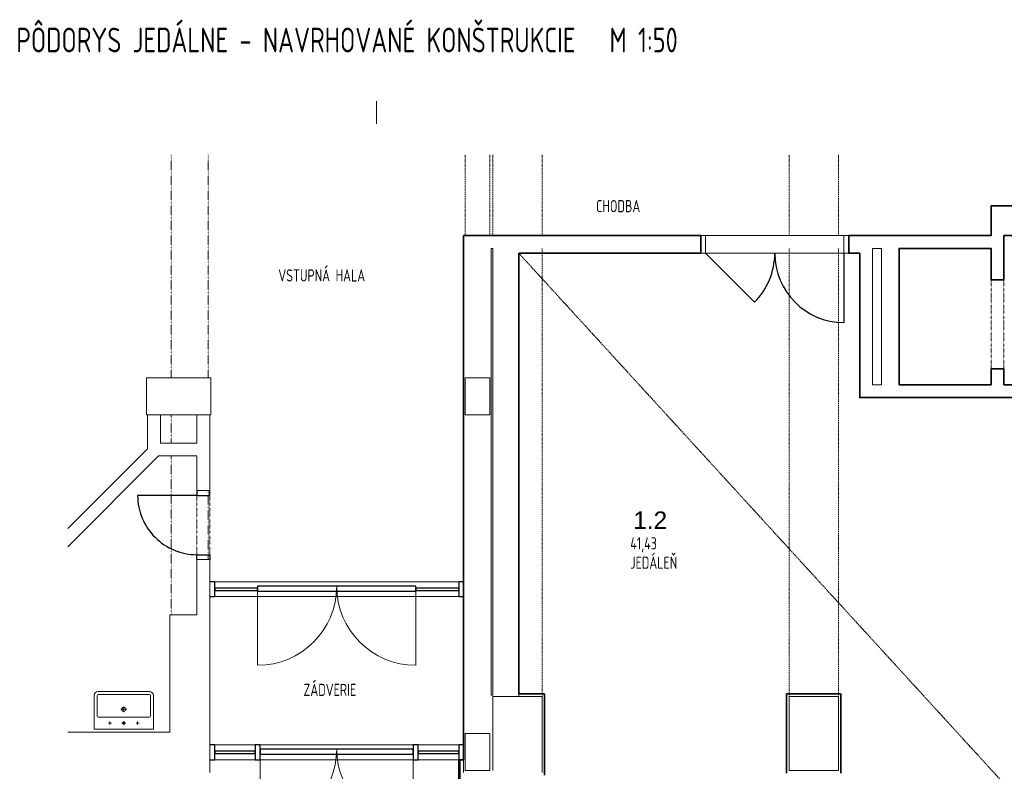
# Model space of a CAD drawing. Header units: inches. Extents: x 44881 to 156022, y 58140 to 83978.
# Tile 92 of 256: x 88422 to 98391, y 76371 to 83978. Entities that reach past the tile are written whole.
import ezdxf

# ---------------------------------------------------------------- set-up
doc = ezdxf.new("R2010")
doc.units = ezdxf.units.IN
for name, pattern in [('2bodkociarka 1_8', [3.39, 1.8, -0.53, 0, -0.53, 0, -0.53]), ('ACAD_ISO10W100', [18.5, 12, -3, 0.5, -3]), ('ACAD_ISO12W100', [22, 12, -3, 0.5, -3, 0.5, -3]), ('Bodkociarka 2_0', [3.2, 2, -0.6, 0, -0.6])]:
    doc.linetypes.add(name, pattern=pattern)
doc.layers.get('Defpoints').update_dxf_attribs({"color": 6, "lineweight": 9})
for name, color, linetype, lineweight in [('!_A_01_TENKÁ', 8, 'Continuous', 13), ('!_A_02_HRUBÁ', 255, 'Continuous', 35), ('!_A_04_BODKOČIARKOVANÁ', 30, 'ACAD_ISO10W100', 13), ('!_A_05_DVOJBODKOČIARKOVANÁ', 2, 'ACAD_ISO12W100', 13), ('!_A_41_POPIS MIESTNOSTÍ', 71, 'Continuous', 25), ('A-DETL', 90, 'Continuous', 40), ('A-DETL-THIN', 151, 'Continuous', 9), ('A-DOOR', 31, 'Continuous', 18), ('A-DOOR-FRAM', 31, 'Continuous', 25), ('A-GLAZ-CURT', 52, 'Continuous', 18), ('A-GLAZ-CWMG', 51, 'Continuous', 18), ('P-SANR-FIXT', 6, 'Continuous', 18)]:
    doc.layers.add(name, color=color, linetype=linetype, lineweight=lineweight)
doc.layers.add('!_A_52_NOVÉ KCIE', color=7, linetype='Continuous', lineweight=13, true_color=0xa30000)
doc.styles.add('Arial', font='arial.ttf')
doc.styles.add('Iso CP', font='isocp.shx', dxfattribs={"width": 0.8})
doc.styles.get("Standard").update_dxf_attribs({"font": 'arial.ttf'})

# ---------------------------------------------------------------- blocks, each defined once
blk = doc.blocks.new('Otvor - Otvor-1422697-1_NP NOVÉ KONŠTRUKCIE')
at = {"layer": 'A-DOOR', "color": 7, "linetype": '2bodkociarka 1_8'}
for p, q in [((-450, 65), (450, 65)), ((-450, -65), (450, -65))]:
    blk.add_line(p, q, dxfattribs=at)
blk = doc.blocks.new('Umyvadlo 600x380 LAUFEN_PRO S - 000 White-1423670-1_NP NOVÉ KONŠTRUKCIE')
at = {"layer": 'P-SANR-FIXT', "color": 7}
for p, q in [((-135, 612.5), (385, 612.5)), ((385, 612.5), (-135, 612.5)), ((-175, 232.5), (-175, 572.5)), ((-175, 572.5), (-175, 232.5)), ((-145, 362.5), (-145, 572.5)), ((-135, 582.5), (385, 582.5)), ((395, 572.5), (395, 362.5)), ((425, 572.5), (425, 232.5)), ((425, 232.5), (425, 572.5)), ((95, 432.5), (155, 432.5)), ((125, 462.5), (125, 402.5)), ((-135, 352.5), (385, 352.5)), ((-15, 277.5), (-15, 307.5)), ((125, 272.5), (125, 312.5)), ((265, 277.5), (265, 307.5)), ((-175, 232.5), (425, 232.5)), ((0, 292.5), (-30, 292.5)), ((105, 292.5), (145, 292.5)), ((250, 292.5), (280, 292.5))]:
    blk.add_line(p, q, dxfattribs=at)
for centre, radius in [((125, 432.5), 20), ((125, 292.5), 12)]:
    blk.add_circle(centre, radius, dxfattribs=at)
for centre, radius, start, end in [((-135, 572.5), 40, 90, 180), ((-135, 572.5), 40, 90, 180), ((385, 572.5), 40, 360, 90), ((385, 572.5), 40, 360, 90), ((-135, 572.5), 10, 90, 180), ((385, 572.5), 10, 0, 90), ((-135, 362.5), 10, 180, 270), ((385, 362.5), 10, 270, 0)]:
    blk.add_arc(centre, radius, start, end, dxfattribs=at)
blk = doc.blocks.new('Dvere - 600x1970-1131032-1_NP NOVÉ KONŠTRUKCIE')
at = {"layer": 'A-DOOR', "color": 7, "linetype": '2bodkociarka 1_8'}
for p, q in [((-173.9, 65), (426.1, 65)), ((-173.9, -65), (426.1, -65))]:
    blk.add_line(p, q, dxfattribs=at)
at = {"layer": 'A-DOOR', "color": 250, "lineweight": 25}
blk.add_line((-173.9, -65), (-173.9, -665), dxfattribs=at)
blk.add_arc((-173.9, -65), 600, 270, 0, dxfattribs=at)
at = {"layer": 'A-DOOR-FRAM', "color": 250}
for p, q in [((-173.9, 65), (-223.9, 65)), ((-173.9, -65), (-173.9, 65)), ((426.1, 65), (476.1, 65)), ((426.1, -65), (426.1, 65)), ((-223.9, -65), (-173.9, -65)), ((476.1, -65), (426.1, -65))]:
    blk.add_line(p, q, dxfattribs=at)
blk = doc.blocks.new('System Panel - Glazed-1522322-1_NP NOVÉ KONŠTRUKCIE')
at = {"layer": 'A-GLAZ-CURT', "color": 250, "lineweight": 25}
for p, q in [((205, 12.5), (-205, 12.5)), ((-205, 12.5), (-205, -12.5)), ((205, -12.5), (205, 12.5)), ((-205, -12.5), (205, -12.5))]:
    blk.add_line(p, q, dxfattribs=at)
blk = doc.blocks.new('Dvere_vZS 2K - Dvere_vZS 2K-1522323-1_NP NOVÉ KONŠTRUKCIE')
at = {"layer": 'A-DOOR', "color": 250, "lineweight": 25}
for p, q in [((775, 30), (-775, 30)), ((-775, 30), (-775, -20)), ((775, -20), (775, 30)), ((-775, -20), (775, -20))]:
    blk.add_line(p, q, dxfattribs=at)
at = {"layer": 'A-DOOR', "color": 7}
for p, q in [((-775, -75), (-775, -745)), ((775, -75), (775, -745))]:
    blk.add_line(p, q, dxfattribs=at)
for centre, start, end in [((-775, 30), 270, 360), ((775, 30), 180, 270)]:
    blk.add_arc(centre, 775, start, end, dxfattribs=at)
blk = doc.blocks.new('System Panel - Glazed-1522347-1_NP NOVÉ KONŠTRUKCIE')
at = {"layer": 'A-GLAZ-CURT', "color": 250, "lineweight": 25}
for p, q in [((217.5, 12.5), (-217.5, 12.5)), ((-217.5, 12.5), (-217.5, -12.5)), ((217.5, -12.5), (217.5, 12.5)), ((-217.5, -12.5), (217.5, -12.5))]:
    blk.add_line(p, q, dxfattribs=at)
blk = doc.blocks.new('Dvere_vZS 2K - Dvere_vZS 2K-1522348-1_NP NOVÉ KONŠTRUKCIE')
at = {"layer": 'A-DOOR', "color": 250, "lineweight": 25}
for p, q in [((800, 30), (-800, 30)), ((-800, 30), (-800, -20)), ((800, -20), (800, 30)), ((-800, -20), (800, -20))]:
    blk.add_line(p, q, dxfattribs=at)
at = {"layer": 'A-DOOR', "color": 7}
for p, q in [((-800, 30), (-800, 12.5)), ((800, 30), (800, 12.5)), ((-800, -12.5), (-800, -770)), ((800, -12.5), (800, -770))]:
    blk.add_line(p, q, dxfattribs=at)
for centre, start, end in [((-800, 30), 270, 360), ((800, 30), 180, 270)]:
    blk.add_arc(centre, 800, start, end, dxfattribs=at)
blk = doc.blocks.new('Rectangular Mullion - 50x150-1522319-1_NP NOVÉ KONŠTRUKCIE')
at = {"layer": 'A-GLAZ-CWMG', "color": 250, "lineweight": 25}
for p, q in [((-25, 75), (25, 75)), ((-25, -75), (-25, 75)), ((25, 75), (25, -75)), ((25, -75), (-25, -75))]:
    blk.add_line(p, q, dxfattribs=at)
blk = doc.blocks.new('Rectangular Mullion - 50x150-1522324-1_NP NOVÉ KONŠTRUKCIE')
at = {"layer": 'A-GLAZ-CWMG', "color": 250, "lineweight": 25}
for p, q in [((0, 75), (-50, 75)), ((-50, 75), (-50, -75)), ((-50, -75), (0, -75))]:
    blk.add_line(p, q, dxfattribs=at)
blk = doc.blocks.new('Rectangular Mullion - 50x150-1522325-1_NP NOVÉ KONŠTRUKCIE')
at = {"layer": 'A-GLAZ-CWMG', "color": 250, "lineweight": 25}
for p, q in [((-50, 75), (0, 75)), ((-50, -75), (-50, 75)), ((0, -75), (-50, -75))]:
    blk.add_line(p, q, dxfattribs=at)
blk = doc.blocks.new('Rectangular Mullion - 50x150-1522320-1_NP NOVÉ KONŠTRUKCIE')
at = {"layer": 'A-GLAZ-CWMG', "color": 7}
for p, q in [((18725, -14440), (18315, -14440)), ((18725, -14590), (18315, -14590))]:
    blk.add_line(p, q, dxfattribs=at)
blk = doc.blocks.new('Rectangular Mullion - 50x150-1522321-1_NP NOVÉ KONŠTRUKCIE')
at = {"layer": 'A-GLAZ-CWMG', "color": 7}
for p, q in [((18265, -14440), (16715, -14440)), ((18265, -14590), (16715, -14590))]:
    blk.add_line(p, q, dxfattribs=at)
blk = doc.blocks.new('Rectangular Mullion - 50x150-1522335-1_NP NOVÉ KONŠTRUKCIE')
at = {"layer": 'A-GLAZ-CWMG', "color": 7}
for p, q in [((18725, -12790), (18290, -12790)), ((18725, -12940), (18290, -12940))]:
    blk.add_line(p, q, dxfattribs=at)
blk = doc.blocks.new('Rectangular Mullion - 50x150-1522330-1_NP NOVÉ KONŠTRUKCIE')
at = {"layer": 'A-GLAZ-CWMG', "color": 7}
for p, q in [((18290, -12790), (16690, -12790)), ((18290, -12940), (16690, -12940))]:
    blk.add_line(p, q, dxfattribs=at)
blk = doc.blocks.new('Rectangular Mullion - 50x150-1522339-1_NP NOVÉ KONŠTRUKCIE')
at = {"layer": 'A-GLAZ-CWMG', "color": 7}
for p, q in [((16690, -12790), (16255, -12790)), ((16690, -12940), (16255, -12940))]:
    blk.add_line(p, q, dxfattribs=at)
blk = doc.blocks.new('Rectangular Mullion - 50x150-1522349-1_NP NOVÉ KONŠTRUKCIE')
at = {"layer": 'A-GLAZ-CWMG', "color": 250, "lineweight": 25}
for p, q in [((-50, 75), (0, 75)), ((-50, -75), (-50, 75)), ((0, -75), (-50, -75))]:
    blk.add_line(p, q, dxfattribs=at)
blk = doc.blocks.new('Rectangular Mullion - 50x150-1522350-1_NP NOVÉ KONŠTRUKCIE')
at = {"layer": 'A-GLAZ-CWMG', "color": 250, "lineweight": 25}
for p, q in [((0, 75), (-50, 75)), ((-50, 75), (-50, -75)), ((-50, -75), (0, -75))]:
    blk.add_line(p, q, dxfattribs=at)
blk = doc.blocks.new('POLOZKA MIESTNOSTI')
at = {"ltscale": 5}
blk.add_attdef('NUMBER', (10, 410), '', height=200, dxfattribs=at)
at = {"layer": 'Defpoints', "ltscale": 5}
blk.add_attdef('AREA', (-20, 200), '', height=125, dxfattribs=at)
at = {"layer": 'Defpoints', "ltscale": 5, "style": 'Iso CP', "width": 0.8}
blk.add_attdef('Miestnosť', (-20, 0), '', height=125, dxfattribs=at)

msp = doc.modelspace()

# ---------------------------------------------------------------- linework, layer by layer
at = {"layer": '!_A_01_TENKÁ'}
for p, q in [((92035.9, 83155.1), (92035.9, 82924.3)), ((95366.5, 81793.8), (95316.5, 81793.8)), ((95366.5, 81793.8), (95316.5, 81793.8)), ((95316.5, 81613.8), (95316.5, 81793.8)), ((95366.5, 81613.8), (95366.5, 81793.8)), ((95366.5, 81613.8), (95366.5, 81793.8)), ((96766.5, 81793.8), (95366.5, 81793.8)), ((96766.5, 81793.8), (96816.5, 81793.8)), ((96766.5, 81613.8), (96766.5, 81793.8)), ((96816.5, 81793.8), (96766.5, 81793.8)), ((96766.5, 81793.8), (96766.5, 81613.8)), ((96816.5, 81793.8), (96816.5, 81613.8)), ((95316.5, 81613.8), (95366.5, 81613.8)), ((95316.5, 81613.8), (95366.5, 81613.8)), ((95366.5, 81613.8), (96766.5, 81613.8)), ((96816.5, 81613.8), (96766.5, 81613.8)), ((96766.5, 81613.8), (96816.5, 81613.8))]:
    msp.add_line(p, q, dxfattribs=at)
at = {"layer": '!_A_01_TENKÁ', "color": 7}
msp.add_line((92035.9, 83155.1), (92035.9, 82924.3), dxfattribs=at)
at = {"layer": '!_A_01_TENKÁ', "linetype": '2bodkociarka 1_8'}
for p, q in [((96816.5, 81793.8), (95316.5, 81793.8)), ((96766.5, 81793.8), (95366.5, 81793.8)), ((96816.5, 81613.8), (95316.5, 81613.8)), ((96766.5, 81613.8), (95366.5, 81613.8))]:
    msp.add_line(p, q, dxfattribs=at)
at = {"layer": '!_A_01_TENKÁ', "lineweight": 25}
msp.add_line((96766.5, 81613.8), (96766.5, 80913.8), dxfattribs=at)
msp.add_lwpolyline([(95366.5, 81613.8), (95861.5, 81118.8)], dxfattribs=at)
at = {"layer": '!_A_01_TENKÁ', "color": 14, "true_color": 0xa30000}
msp.add_lwpolyline([(92881.5, 76488.8), (92881.5, 72210.8), (93261.5, 72210.8)], dxfattribs=at)
at = {"layer": '!_A_01_TENKÁ', "lineweight": 25}
for centre, start, end in [((95366.5, 81613.8), 315, 0), ((96766.5, 81613.8), 180, 270)]:
    msp.add_arc(centre, 700, start, end, dxfattribs=at)
at = {"layer": '!_A_02_HRUBÁ'}
for points in [[(99211.5, 80153.8), (96926.5, 80153.8), (96926.5, 81613.8), (96816.5, 81613.8), (96816.5, 81793.8), (98256.5, 81793.8), (98256.5, 82093.8), (99726.5, 82093.8), (99726.5, 81793.8), (102211.5, 81793.8), (102211.5, 82093.8), (102426.5, 82093.8), (102426.5, 81963.8), (102341.5, 81963.8), (102341.5, 81663.8), (101641.5, 81663.8)], [(93476.5, 77153.8), (93476.5, 81613.8), (95316.5, 81613.8), (95316.5, 81793.8), (92916.5, 81793.8), (92916.5, 76488.8), (92866.5, 76488.8)], [(99196.5, 81793.8), (98386.5, 81793.8), (98386.5, 81343.8), (98256.5, 81343.8), (98256.5, 81663.8), (97326.5, 81663.8), (97326.5, 80283.8), (98256.5, 80283.8)], [(99211.5, 80283.8), (98386.5, 80283.8), (98386.5, 80443.8), (98256.5, 80443.8), (98256.5, 80283.8)]]:
    msp.add_lwpolyline(points, dxfattribs=at)
at = {"layer": '!_A_04_BODKOČIARKOVANÁ', "color": 14, "true_color": 0xa30000}
msp.add_lwpolyline([(93476.5, 81613.8), (99957.9, 74529.7), (109443.4, 72656.9)], dxfattribs=at)
at = {"layer": '!_A_05_DVOJBODKOČIARKOVANÁ'}
for p, q in [((92931.5, 82610.8), (92931.5, 81793.8)), ((93181.5, 82610.8), (93181.5, 81793.8)), ((93211.5, 82610.8), (93211.5, 81793.8)), ((93711.5, 82610.8), (93711.5, 81793.8)), ((96211.5, 82610.8), (96211.5, 81793.8)), ((96711.5, 82610.8), (96711.5, 81793.8)), ((93711.5, 81663.8), (93711.5, 77128.8)), ((96211.5, 81663.8), (96211.5, 77128.8)), ((96711.5, 81663.8), (96711.5, 77128.8))]:
    msp.add_line(p, q, dxfattribs=at)
at = {"layer": '!_A_52_NOVÉ KCIE', "lineweight": 35}
for p, q in [((93736.5, 77153.8), (93476.5, 77153.8)), ((93736.5, 76333.8), (93736.5, 77153.8)), ((96736.5, 77153.8), (96186.5, 77153.8)), ((96186.5, 77153.8), (96186.5, 76353.8)), ((96736.5, 76353.8), (96736.5, 77153.8))]:
    msp.add_line(p, q, dxfattribs=at)
msp.add_lwpolyline([(92866.5, 76488.8), (92866.5, 72195.8), (93326.5, 72195.8), (93326.5, 72445.7)], dxfattribs=at)
at = {"layer": 'A-DETL', "color": 7, "linetype": 'Bodkociarka 2_0', "lineweight": 18}
for p, q in [((89956.5, 82610.8), (89956.5, 80353.8)), ((90331.5, 82610.8), (90331.5, 80353.8)), ((89956.5, 79978.8), (89956.5, 79693.8)), ((89956.5, 79563.8), (89956.5, 77953.8)), ((90331.5, 79213.8), (90331.5, 78513.8))]:
    msp.add_line(p, q, dxfattribs=at)
at = {"layer": 'A-DETL-THIN'}
for p, q in [((99726.5, 82093.8), (98256.5, 82093.8)), ((98256.5, 82093.8), (98256.5, 81793.8)), ((95316.5, 81793.8), (92916.5, 81793.8)), ((92916.5, 81793.8), (92916.5, 76358.8)), ((98256.5, 81793.8), (96816.5, 81793.8)), ((98386.5, 81343.8), (98386.5, 81793.8)), ((98386.5, 81793.8), (99196.5, 81793.8)), ((93196.5, 77140.3), (93196.5, 81663.8)), ((93196.5, 81663.8), (93211.5, 81663.8)), ((93211.5, 81663.8), (93211.5, 77140.3)), ((97056.5, 80283.8), (97056.5, 81663.8)), ((97056.5, 81663.8), (97146.5, 81663.8)), ((97146.5, 81663.8), (97146.5, 80283.8)), ((97326.5, 80283.8), (97326.5, 81663.8)), ((97326.5, 81663.8), (98256.5, 81663.8)), ((98256.5, 81663.8), (98256.5, 81343.8)), ((93476.5, 77128.8), (93476.5, 81613.8)), ((93476.5, 81613.8), (95316.5, 81613.8)), ((96816.5, 81613.8), (96926.5, 81613.8)), ((96926.5, 81613.8), (96926.5, 80153.8)), ((98256.5, 81343.8), (98386.5, 81343.8)), ((90356.5, 80353.8), (89706.5, 80353.8)), ((89706.5, 80353.8), (89706.5, 79978.8)), ((90356.5, 79978.8), (90356.5, 80353.8)), ((93181.5, 80353.8), (92931.5, 80353.8)), ((92931.5, 80353.8), (92931.5, 79978.8)), ((93181.5, 79978.8), (93181.5, 80353.8)), ((98386.5, 80443.8), (98256.5, 80443.8)), ((98256.5, 80443.8), (98256.5, 80283.8)), ((98386.5, 80283.8), (98386.5, 80443.8)), ((97146.5, 80283.8), (97056.5, 80283.8)), ((98256.5, 80283.8), (97326.5, 80283.8)), ((99211.5, 80283.8), (98386.5, 80283.8)), ((96926.5, 80153.8), (99211.5, 80153.8)), ((89706.5, 79978.8), (90356.5, 79978.8)), ((89716.5, 79978.8), (89716.5, 79635)), ((89846.5, 79693.8), (89846.5, 79978.8)), ((90216.5, 79978.8), (90216.5, 79693.8)), ((90346.5, 79213.8), (90346.5, 79978.8)), ((92931.5, 79978.8), (93181.5, 79978.8)), ((90216.5, 79693.8), (89846.5, 79693.8)), ((89716.5, 79635), (88909.7, 78828.2)), ((88909.7, 78644.3), (89829.2, 79563.8)), ((89829.2, 79563.8), (90216.5, 79563.8)), ((90216.5, 79563.8), (90216.5, 79213.8)), ((90216.5, 79213.8), (90346.5, 79213.8)), ((90346.5, 78513.8), (90216.5, 78513.8)), ((90216.5, 78513.8), (90216.5, 77953.8)), ((90346.5, 76358.8), (90346.5, 78513.8)), ((90216.5, 77953.8), (89941.5, 77953.8)), ((89941.5, 77953.8), (89941.5, 76768.8)), ((93211.5, 77140.3), (93196.5, 77140.3)), ((93711.5, 77128.8), (93211.5, 77128.8)), ((93211.5, 77128.8), (93211.5, 76378.8)), ((93711.5, 76358.8), (93711.5, 77128.8)), ((96711.5, 77128.8), (96211.5, 77128.8)), ((96211.5, 77128.8), (96211.5, 76378.8)), ((96711.5, 76378.8), (96711.5, 77128.8)), ((89941.5, 76768.8), (88909.7, 76768.8)), ((93181.5, 76753.8), (92931.5, 76753.8)), ((92931.5, 76753.8), (92931.5, 76378.8)), ((93181.5, 76378.8), (93181.5, 76753.8)), ((92931.5, 76378.8), (93181.5, 76378.8)), ((96211.5, 76378.8), (96711.5, 76378.8))]:
    msp.add_line(p, q, dxfattribs=at)
msp.add_arc((96735.5, 77152.8), 1, 0, 90, dxfattribs=at)

# ---------------------------------------------------------------- block references
at = {"layer": '!_A_41_POPIS MIESTNOSTÍ'}
ref = msp.add_blockref('POLOZKA MIESTNOSTI', (94277.6, 82030), dxfattribs=dict(at, xscale=0.984251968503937, yscale=0.984251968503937, zscale=0.984251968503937))
ref.add_attrib('Miestnosť', 'CHODBA', (94257.9, 82030), dxfattribs={"ltscale": 5, "height": 123.03, "style": 'Iso CP', "width": 0.8})
ref = msp.add_blockref('POLOZKA MIESTNOSTI', (91060, 81328.3), dxfattribs=dict(at, xscale=0.984251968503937, yscale=0.984251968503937, zscale=0.984251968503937))
ref.add_attrib('Miestnosť', 'VSTUPNÁ HALA', (91040.4, 81328.3), dxfattribs={"ltscale": 5, "height": 123.031, "style": 'Iso CP', "width": 0.8})
ref = msp.add_blockref('POLOZKA MIESTNOSTI', (94623.7, 78420.5), dxfattribs=dict(at, xscale=0.984251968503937, yscale=0.984251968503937, zscale=0.984251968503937))
ref.add_attrib('Miestnosť', 'JEDÁLEŇ', (94604, 78420.5), dxfattribs={"ltscale": 5, "height": 123.03, "style": 'Iso CP', "width": 0.8})
ref.add_attrib('AREA', '41,43', (94604, 78617.3), dxfattribs={"ltscale": 5, "height": 123.03, "style": 'Iso CP', "width": 0.8})
ref.add_attrib('NUMBER', '1.2', (94633.5, 78824), dxfattribs={"layer": '0', "ltscale": 5, "height": 177.17, "style": 'Arial'})
ref = msp.add_blockref('POLOZKA MIESTNOSTI', (91315, 77133.9), dxfattribs=dict(at, xscale=0.984251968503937, yscale=0.984251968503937, zscale=0.984251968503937))
ref.add_attrib('Miestnosť', 'ZÁDVERIE', (91295.3, 77133.9), dxfattribs={"ltscale": 5, "height": 123.03, "style": 'Iso CP', "width": 0.8})
at = {"layer": 'A-DOOR', "color": 7, "linetype": '2bodkociarka 1_8', "rotation": 270}
for name, p in [('Otvor - Otvor-1422697-1_NP NOVÉ KONŠTRUKCIE', (98321.5, 80893.8)), ('Dvere - 600x1970-1131032-1_NP NOVÉ KONŠTRUKCIE', (90281.5, 78989.9))]:
    msp.add_blockref(name, p, dxfattribs=at)
at = {"layer": 'A-DOOR', "color": 7, "linetype": '2bodkociarka 1_8'}
for name, p in [('Dvere_vZS 2K - Dvere_vZS 2K-1522348-1_NP NOVÉ KONŠTRUKCIE', (91631.5, 78213.8)), ('Dvere_vZS 2K - Dvere_vZS 2K-1522323-1_NP NOVÉ KONŠTRUKCIE', (91631.5, 76563.8))]:
    msp.add_blockref(name, p, dxfattribs=at)
at = {"layer": 'A-GLAZ-CURT', "color": 7}
for name, p in [('System Panel - Glazed-1522347-1_NP NOVÉ KONŠTRUKCIE', (90614, 78213.8)), ('System Panel - Glazed-1522347-1_NP NOVÉ KONŠTRUKCIE', (92649, 78213.8)), ('System Panel - Glazed-1522322-1_NP NOVÉ KONŠTRUKCIE', (90601.5, 76563.8)), ('System Panel - Glazed-1522322-1_NP NOVÉ KONŠTRUKCIE', (92661.5, 76563.8))]:
    msp.add_blockref(name, p, dxfattribs=at)
at = {"layer": 'A-GLAZ-CWMG', "color": 7, "rotation": 180}
for name, p in [('Rectangular Mullion - 50x150-1522350-1_NP NOVÉ KONŠTRUKCIE', (90346.5, 78213.8)), ('Rectangular Mullion - 50x150-1522324-1_NP NOVÉ KONŠTRUKCIE', (90346.5, 76563.8))]:
    msp.add_blockref(name, p, dxfattribs=at)
at = {"layer": 'A-GLAZ-CWMG', "color": 7}
for name, p in [('Rectangular Mullion - 50x150-1522339-1_NP NOVÉ KONŠTRUKCIE', (74141.5, 91078.8)), ('Rectangular Mullion - 50x150-1522330-1_NP NOVÉ KONŠTRUKCIE', (74141.5, 91078.8)), ('Rectangular Mullion - 50x150-1522335-1_NP NOVÉ KONŠTRUKCIE', (74141.5, 91078.8)), ('Rectangular Mullion - 50x150-1522320-1_NP NOVÉ KONŠTRUKCIE', (72081.5, 91078.8)), ('Rectangular Mullion - 50x150-1522321-1_NP NOVÉ KONŠTRUKCIE', (74141.5, 91078.8)), ('Rectangular Mullion - 50x150-1522320-1_NP NOVÉ KONŠTRUKCIE', (74141.5, 91078.8))]:
    msp.add_blockref(name, p, dxfattribs=at)
at = {"layer": 'A-GLAZ-CWMG', "color": 7, "extrusion": (0, 0, -1), "rotation": 180}
for name, p in [('Rectangular Mullion - 50x150-1522349-1_NP NOVÉ KONŠTRUKCIE', (-92916.5, 78213.8)), ('Rectangular Mullion - 50x150-1522319-1_NP NOVÉ KONŠTRUKCIE', (-90831.5, 76563.8)), ('Rectangular Mullion - 50x150-1522319-1_NP NOVÉ KONŠTRUKCIE', (-92431.5, 76563.8)), ('Rectangular Mullion - 50x150-1522325-1_NP NOVÉ KONŠTRUKCIE', (-92916.5, 76563.8))]:
    msp.add_blockref(name, p, dxfattribs=at)
at = {"layer": 'P-SANR-FIXT', "color": 7}
msp.add_blockref('Umyvadlo 600x380 LAUFEN_PRO S - 000 White-1423670-1_NP NOVÉ KONŠTRUKCIE', (89350.8, 76566.3), dxfattribs=at)

# ---------------------------------------------------------------- texts
at = {"layer": '!_A_01_TENKÁ', "insert": (88387.8, 83897.4), "char_height": 250, "attachment_point": 1, "style": 'Iso CP'}
msp.add_mtext_dynamic_manual_height_columns('PÔDORYS JEDÁLNE - NAVRHOVANÉ KONŠTRUKCIE   M 1:50 ', width=6931.175, gutter_width=1, heights=[0], dxfattribs=at)

doc.saveas('drawing.dxf')
